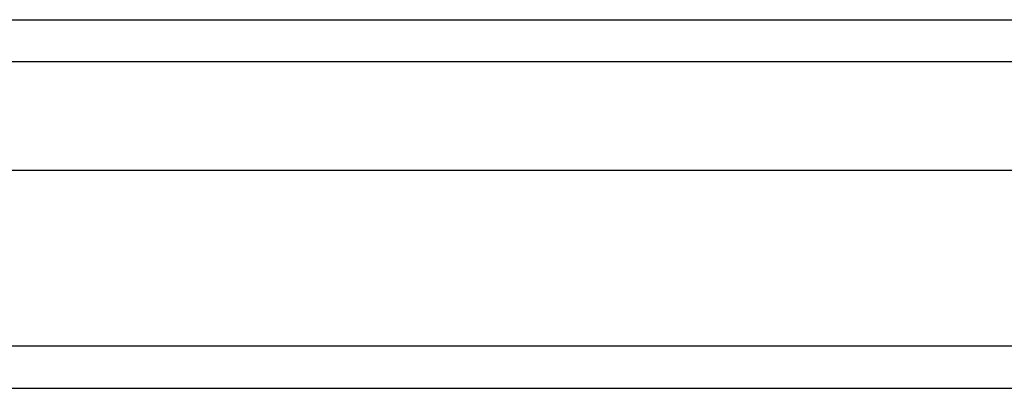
# Model space of a CAD drawing. Header units: inches. Extents: x 17 to 237, y 17 to 149.
# Tile 19 of 115: x 125.617 to 127.934, y 63.166 to 64.032. Entities that reach past the tile are written whole.
import ezdxf

# ---------------------------------------------------------------- set-up
doc = ezdxf.new("R2010")
doc.units = ezdxf.units.IN
doc.header["$MEASUREMENT"] = 0
doc.layers.add('Visible Edges(ANSI)', color=7, linetype='Continuous', lineweight=25)
doc.layers.add('Visible Tangent Edges(ANSI)', color=7, linetype='Continuous', lineweight=25)

msp = doc.modelspace()

# ---------------------------------------------------------------- linework, layer by layer
at = {"layer": 'Visible Edges(ANSI)'}
for p, q in [((106.7328, 64.0323), (140.9385, 64.0323)), ((140.9385, 63.678), (106.7328, 63.678)), ((105.9347, 63.1662), (141.7367, 63.1662))]:
    msp.add_line(p, q, dxfattribs=at)
at = {"layer": 'Visible Tangent Edges(ANSI)'}
for p, q in [((141.0685, 63.9333), (106.6028, 63.9333)), ((141.7367, 63.2652), (105.9347, 63.2652))]:
    msp.add_line(p, q, dxfattribs=at)

doc.saveas('drawing.dxf')
